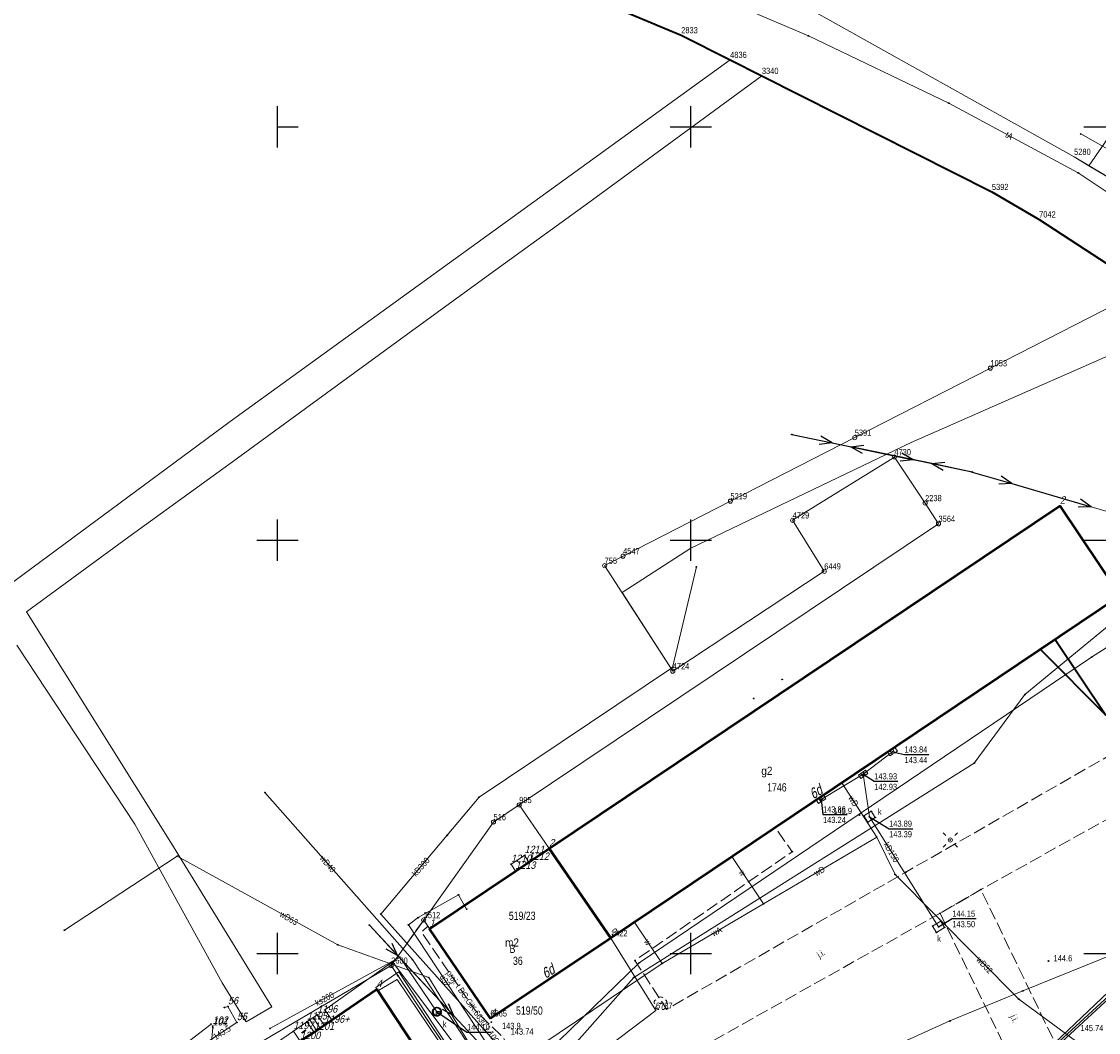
# Model space of a CAD drawing. Header units: metres. Extents: x 5551907 to 5556416, y 5709283 to 5712755.
# Tile 35 of 100: x 5554369 to 5554499, y 5710690 to 5710813. Entities that reach past the tile are written whole.
import ezdxf
from ezdxf.enums import TextEntityAlignment as Align

# ---------------------------------------------------------------- set-up
doc = ezdxf.new("R2010")
doc.units = ezdxf.units.M
for name, pattern in [('1.5_0.5', [2, 1.5, -0.5]), ('219-500', [0]), ('suep_nn_500', [0])]:
    doc.linetypes.add(name, pattern=pattern)
doc.layers.get('0').update_dxf_attribs({"color": 2, "lineweight": 5})
doc.styles.get("Standard").update_dxf_attribs({"font": 'Working1250', "width": 0.75})
doc.linetypes.add('902-500', pattern='A,3.75,0,[1,ksztalty.shx,S=0.5,R=0,X=0,Y=0],3.75', length=7.5)
doc.linetypes.add('otdn_500', pattern='A,5,0,[21,ksztalty.shx,S=0.5,R=0,X=0,Y=0]', length=5)

# ---------------------------------------------------------------- blocks, each defined once
blk = doc.blocks.new('PUNKTBUD')
at = {"color": 0}
blk.add_circle((0, 0), 0.045, dxfattribs=at)
blk = doc.blocks.new('203')
at = {"linetype": 'Continuous', "lineweight": 0}
h = blk.add_hatch(color=0, dxfattribs=at)
edge = h.paths.add_edge_path()
edge.add_arc((0, 0), 0.045, 0, 360)
blk = doc.blocks.new('202')
at = {"color": 0, "linetype": 'Continuous', "lineweight": 0}
blk.add_circle((0, 0), 0.25, dxfattribs=at)
blk = doc.blocks.new('SUEP1')
at = {"color": 0, "linetype": 'Continuous'}
for p, q in [((0, 0), (5, 0)), ((5, 0), (3.5, 0.5)), ((5, 0), (3.5, -0.5)), ((5, 0), (15, 0)), ((15, 0), (13.5, 0.5)), ((15, 0), (13.5, -0.5))]:
    blk.add_line(p, q, dxfattribs=at)
blk = doc.blocks.new('US15')
at = {"color": 0, "linetype": 'Continuous', "lineweight": 13}
blk.add_circle((0, 0), 0.25, dxfattribs=at)
blk = doc.blocks.new('PW01')
at = {"linetype": 'Continuous', "lineweight": 13}
h = blk.add_hatch(color=0, dxfattribs=at)
edge = h.paths.add_edge_path()
edge.add_arc((0, 0), 0.045, 0, 360)
blk = doc.blocks.new('US05')
at = {"color": 0, "linetype": 'Continuous', "lineweight": 13}
for p, q in [((-0.525, -0.25), (-0.525, 0.25)), ((-0.525, 0.25), (-0.175, 0.25)), ((-0.175, -0.25), (-0.175, 0.25)), ((-0.175, 0.25), (0.175, 0.25)), ((0.175, -0.25), (0.175, 0.25)), ((0.175, 0.25), (0.525, 0.25)), ((0.525, -0.25), (0.525, 0.25)), ((-0.525, -0.25), (-0.175, -0.25)), ((-0.175, -0.25), (0.175, -0.25)), ((0.175, -0.25), (0.525, -0.25))]:
    blk.add_line(p, q, dxfattribs=at)
blk = doc.blocks.new('SM01')
at = {"color": 0, "linetype": 'Continuous', "lineweight": 13}
for p, q in [((-0.53, 0.531), (-0.883, 0.884)), ((0.531, 0.531), (0.884, 0.884)), ((-0.53, -0.53), (-0.883, -0.883)), ((0.531, -0.53), (0.884, -0.883))]:
    blk.add_line(p, q, dxfattribs=at)
blk.add_circle((0, 0), 0.25, dxfattribs=at)
blk = doc.blocks.new('US22')
at = {"color": 0, "linetype": 'Continuous', "lineweight": 13}
blk.add_circle((0, 0), 0.25, dxfattribs=at)
blk = doc.blocks.new('OP021')
at = {"linetype": 'Continuous', "lineweight": 13}
h = blk.add_hatch(color=0, dxfattribs=at)
edge = h.paths.add_edge_path()
edge.add_arc((0, 0), 0.05, 0, 360)
at = {"color": 0, "linetype": 'Continuous', "lineweight": 13}
for centre, start, end in [((-0.38, 0.124), 121.308, 202.548), ((0, 0.4), 49.272, 130.728), ((0.38, 0.124), 337.452, 58.692), ((-0.235, -0.324), 193.221, 274.871), ((0.235, -0.324), 265.129, 346.779)]:
    blk.add_arc(centre, 0.4, start, end, dxfattribs=at)
blk = doc.blocks.new('PIKIETAW1891')
at = {"color": 0}
blk.add_circle((0, 0), 0.045, dxfattribs=at)
blk = doc.blocks.new('RAMKA500K')
at = {"color": 0}
for p, q in [((0, 247.5), (0, 250)), ((0, 250), (2.5, 250)), ((47.5, 250), (52.5, 250)), ((50, 247.5), (50, 250)), ((97.5, 250), (102.5, 250)), ((397.5, 250), (400, 250)), ((400, 247.5), (400, 250)), ((0, 197.5), (0, 202.5)), ((50, 197.5), (50, 202.5)), ((400, 197.5), (400, 202.5)), ((0, 200), (2.5, 200)), ((47.5, 200), (52.5, 200)), ((97.5, 200), (102.5, 200)), ((397.5, 200), (400, 200)), ((0, 47.5), (0, 52.5)), ((50, 47.5), (50, 52.5)), ((0, 50), (2.5, 50)), ((47.5, 50), (52.5, 50)), ((97.5, 50), (102.5, 50)), ((0, 0), (0, 2.5)), ((50, 0), (50, 2.5)), ((0, 0), (2.5, 0)), ((47.5, 0), (52.5, 0)), ((97.5, 0), (102.5, 0))]:
    blk.add_line(p, q, dxfattribs=at)

msp = doc.modelspace()

# ---------------------------------------------------------------- linework, layer by layer
at = {"layer": '217-kontur klasyfikacyjny', "color": 3, "linetype": 'CONTINUOUS', "lineweight": 18, "flags": 128}
for points in [[(5554500.82, 5710799.18), (5554498.14, 5710795.29)], [(5554498.14, 5710795.29), (5554509.03, 5710788.82)], [(5554510.54, 5710776.73), (5554476.62, 5710761.8)], [(5554476.62, 5710761.8), (5554449.99, 5710749.03)], [(5554462.3, 5710752.4), (5554474.6, 5710760.05)], [(5554474.6, 5710760.05), (5554478.32, 5710754.49)], [(5554478.32, 5710754.49), (5554479.94, 5710751.98)], [(5554479.94, 5710751.98), (5554429.22, 5710717.97)], [(5554466.12, 5710746.23), (5554462.3, 5710752.4)], [(5554449.99, 5710749.03), (5554441.67, 5710743.66)], [(5554447.8, 5710734.16), (5554466.12, 5710746.23)], [(5554441.67, 5710743.66), (5554447.8, 5710734.16)], [(5554429.22, 5710717.97), (5554440.32, 5710701.85)], [(5554490.49, 5710685.67), (5554517.71, 5710710.67)], [(5554417.67, 5710704.05), (5554413.74, 5710698.54)], [(5554425.74, 5710692.16), (5554417.67, 5710704.05)], [(5554440.32, 5710701.85), (5554425.74, 5710692.16)], [(5554445.77, 5710693.1), (5554440.32, 5710701.85)], [(5554440.32, 5710701.85), (5554445.77, 5710693.1)], [(5554413.74, 5710698.54), (5554424.27, 5710682.79)], [(5554426.86, 5710678.78), (5554445.77, 5710693.1)], [(5554445.77, 5710693.1), (5554426.86, 5710678.78)]]:
    msp.add_lwpolyline(points, dxfattribs=at)
at = {"layer": '218-kontur użytku gruntowego', "color": 3, "linetype": 'CONTINUOUS', "lineweight": 18, "flags": 128}
for points in [[(5554436.65, 5710816.2), (5554448.82, 5710811.08)], [(5554496.34, 5710796.37), (5554463.72, 5710814.57)], [(5554448.82, 5710811.08), (5554454.74, 5710808.1)], [(5554454.74, 5710808.1), (5554448.76, 5710803.78)], [(5554449.39, 5710799.42), (5554458.58, 5710806.16)], [(5554458.58, 5710806.16), (5554486.4, 5710792.12)], [(5554448.76, 5710803.78), (5554394.27, 5710764.34)], [(5554437.47, 5710790.74), (5554449.39, 5710799.42)], [(5554500.82, 5710799.18), (5554498.14, 5710795.29)], [(5554498.14, 5710795.29), (5554496.34, 5710796.37)], [(5554498.14, 5710795.29), (5554509.03, 5710788.82)], [(5554509.03, 5710788.82), (5554498.14, 5710795.29)], [(5554486.4, 5710792.12), (5554492.11, 5710788.8)], [(5554426.41, 5710782.7), (5554437.47, 5710790.74)], [(5554492.11, 5710788.8), (5554504.99, 5710780.4)], [(5554417.26, 5710776.04), (5554426.41, 5710782.7)], [(5554405.92, 5710767.78), (5554417.26, 5710776.04)], [(5554510.54, 5710776.73), (5554476.62, 5710761.8)], [(5554394.09, 5710759.17), (5554405.92, 5710767.78)], [(5554394.27, 5710764.34), (5554367.51, 5710744.55)], [(5554476.62, 5710761.8), (5554449.99, 5710749.03)], [(5554382.02, 5710750.39), (5554394.09, 5710759.17)], [(5554462.3, 5710752.4), (5554474.6, 5710760.05)], [(5554474.6, 5710760.05), (5554478.32, 5710754.49)], [(5554478.32, 5710754.49), (5554479.94, 5710751.98)], [(5554479.94, 5710751.98), (5554429.22, 5710717.97)], [(5554466.12, 5710746.23), (5554462.3, 5710752.4)], [(5554369.61, 5710741.35), (5554382.02, 5710750.39)], [(5554449.99, 5710749.03), (5554441.67, 5710743.66)], [(5554447.8, 5710734.16), (5554466.12, 5710746.23)], [(5554441.67, 5710743.66), (5554447.8, 5710734.16)], [(5554387.08, 5710713.43), (5554369.61, 5710741.35)], [(5554368.45, 5710737.3), (5554382.74, 5710715.64)], [(5554429.22, 5710717.97), (5554426.12, 5710715.9)], [(5554440.32, 5710701.85), (5554429.22, 5710717.97)], [(5554429.22, 5710717.97), (5554440.32, 5710701.85)], [(5554382.74, 5710715.64), (5554393.3, 5710696.46)], [(5554426.12, 5710715.9), (5554417.67, 5710704.05)], [(5554399.32, 5710693.55), (5554387.08, 5710713.43)], [(5554490.49, 5710685.67), (5554517.71, 5710710.67)], [(5554517.71, 5710710.67), (5554490.49, 5710685.67)], [(5554417.67, 5710704.05), (5554413.74, 5710698.54)], [(5554417.67, 5710704.05), (5554425.74, 5710692.16)], [(5554425.74, 5710692.16), (5554417.67, 5710704.05)], [(5554425.74, 5710692.16), (5554440.32, 5710701.85)], [(5554440.32, 5710701.85), (5554425.74, 5710692.16)], [(5554445.77, 5710693.1), (5554440.32, 5710701.85)], [(5554440.32, 5710701.85), (5554445.77, 5710693.1)], [(5554413.74, 5710698.54), (5554366.18, 5710670.62)], [(5554424.27, 5710682.79), (5554413.74, 5710698.54)], [(5554413.74, 5710698.54), (5554424.27, 5710682.79)], [(5554393.3, 5710696.46), (5554396.2, 5710691.72)], [(5554396.2, 5710691.72), (5554399.32, 5710693.55)], [(5554426.86, 5710678.78), (5554445.77, 5710693.1)], [(5554445.77, 5710693.1), (5554426.86, 5710678.78)]]:
    msp.add_lwpolyline(points, dxfattribs=at)
at = {"layer": '219-działka ewidencyjna', "color": 7, "linetype": '219-500', "lineweight": 18, "flags": 128}
for points in [[(5554436.65, 5710816.2), (5554448.82, 5710811.08)], [(5554463.72, 5710814.57), (5554496.34, 5710796.37)], [(5554448.82, 5710811.08), (5554454.74, 5710808.1)], [(5554454.74, 5710808.1), (5554458.58, 5710806.16)], [(5554458.58, 5710806.16), (5554486.4, 5710792.12)], [(5554496.34, 5710796.37), (5554509.03, 5710788.82)], [(5554486.4, 5710792.12), (5554492.11, 5710788.8)], [(5554492.11, 5710788.8), (5554504.99, 5710780.4)], [(5554504.99, 5710780.4), (5554486.22, 5710770.8)], [(5554486.22, 5710770.8), (5554469.81, 5710762.4)], [(5554469.81, 5710762.4), (5554454.77, 5710754.72)], [(5554474.6, 5710760.05), (5554462.3, 5710752.4)], [(5554474.6, 5710760.05), (5554478.32, 5710754.49)], [(5554454.77, 5710754.72), (5554441.79, 5710748.07)], [(5554478.32, 5710754.49), (5554479.94, 5710751.98)], [(5554479.94, 5710751.98), (5554429.22, 5710717.97)], [(5554462.3, 5710752.4), (5554466.12, 5710746.23)], [(5554441.79, 5710748.07), (5554439.56, 5710746.92)], [(5554439.56, 5710746.92), (5554447.8, 5710734.16)], [(5554466.12, 5710746.23), (5554447.8, 5710734.16)], [(5554429.22, 5710717.97), (5554426.12, 5710715.9)], [(5554429.22, 5710717.97), (5554440.32, 5710701.85)], [(5554426.12, 5710715.9), (5554417.67, 5710704.05)], [(5554517.71, 5710710.67), (5554490.49, 5710685.67)], [(5554417.67, 5710704.05), (5554413.74, 5710698.54)], [(5554417.67, 5710704.05), (5554425.74, 5710692.16)], [(5554440.32, 5710701.85), (5554425.74, 5710692.16)], [(5554440.32, 5710701.85), (5554445.77, 5710693.1)], [(5554413.74, 5710698.54), (5554366.18, 5710670.62)], [(5554413.74, 5710698.54), (5554424.27, 5710682.79)], [(5554445.77, 5710693.1), (5554426.86, 5710678.78)]]:
    msp.add_lwpolyline(points, dxfattribs=at)
at = {"layer": '312-budynek ewidencyjny', "color": 7, "linetype": 'CONTINUOUS', "lineweight": 50, "flags": 128}
for points in [[(5554432.86, 5710712.69), (5554494.63, 5710754.14)], [(5554494.63, 5710754.14), (5554501.93, 5710743.27)], [(5554501.93, 5710743.27), (5554440.32, 5710701.85)], [(5554430.39, 5710711.05), (5554432.86, 5710712.69)], [(5554440.32, 5710701.85), (5554432.86, 5710712.69)], [(5554432.86, 5710712.69), (5554440.32, 5710701.85)], [(5554428.77, 5710709.97), (5554430.39, 5710711.05)], [(5554418.39, 5710702.98), (5554428.77, 5710709.97)], [(5554425.74, 5710692.16), (5554418.39, 5710702.98)], [(5554440.32, 5710701.85), (5554425.74, 5710692.16)], [(5554405.64, 5710691.35), (5554412, 5710695.68)], [(5554412, 5710695.68), (5554417.78, 5710686.92)], [(5554404.42, 5710690.5), (5554405.64, 5710691.35)], [(5554402.74, 5710689.38), (5554404.42, 5710690.5)]]:
    msp.add_lwpolyline(points, dxfattribs=at)
at = {"layer": '352-schody', "color": 7, "linetype": 'CONTINUOUS', "lineweight": 18, "flags": 128}
for points in [[(5554429.85, 5710711.87), (5554430.39, 5710711.05), (5554428.77, 5710709.97), (5554428.24, 5710710.8)], [(5554429.85, 5710711.87), (5554430.39, 5710711.05), (5554428.77, 5710709.97), (5554428.24, 5710710.8)], [(5554404.8, 5710692.58), (5554405.64, 5710691.35), (5554404.42, 5710690.5), (5554403.55, 5710691.74)], [(5554404.8, 5710692.58), (5554405.64, 5710691.35), (5554404.42, 5710690.5), (5554403.55, 5710691.74)], [(5554401.91, 5710690.59), (5554402.74, 5710689.38), (5554399.29, 5710687.02), (5554398.46, 5710688.25)], [(5554401.91, 5710690.59), (5554402.74, 5710689.38), (5554399.29, 5710687.02), (5554398.46, 5710688.25)]]:
    msp.add_lwpolyline(points, close=True, dxfattribs=at)
for points in [[(5554404.718, 5710690.708), (5554403.899, 5710691.974)], [(5554405.128, 5710690.994), (5554404.314, 5710692.253)]]:
    msp.add_lwpolyline(points, dxfattribs=at)
at = {"layer": 'jezdnia', "color": 7, "linetype": '1.5_0.5', "lineweight": 18, "flags": 128}
for points in [[(5554531.77, 5710743.2), (5554510.73, 5710729.75), (5554475.99, 5710709.85), (5554447.06, 5710693.26), (5554443.23, 5710699.15), (5554462.23, 5710712.32), (5554460.21, 5710715.22), (5554440.32, 5710701.85), (5554425.74, 5710692.16), (5554418.39, 5710702.98), (5554417.67, 5710704.05), (5554413.74, 5710698.54), (5554422.18, 5710685.91), (5554422.24, 5710683.26), (5554414.67, 5710678.37), (5554411.17, 5710678.91), (5554409.54, 5710677.7), (5554408.06, 5710674.21), (5554399.4, 5710668.24), (5554396.78, 5710667.91), (5554395.38, 5710669.36), (5554394.89, 5710669.03), (5554395.46, 5710668.22), (5554394.01, 5710667.3), (5554393.51, 5710668.1), (5554393.08, 5710667.81), (5554391.94, 5710669.33), (5554375.03, 5710657.88), (5554384.19, 5710648.99), (5554388.23, 5710645.06), (5554389.36, 5710643.96), (5554394.67, 5710650.04), (5554402.1, 5710659.1), (5554430.11, 5710677.61), (5554434.38, 5710680.2), (5554449.14, 5710687.47), (5554480.13, 5710704.87), (5554485.07, 5710707.73), (5554505.9, 5710719.35), (5554533.93, 5710737.49), (5554534.71, 5710737.99), (5554534.52, 5710738.29), (5554532.01, 5710742.81)], [(5554480.13, 5710704.87), (5554489.81, 5710684.94), (5554490.27, 5710684.26), (5554492.01, 5710681.55), (5554499.85, 5710659.66), (5554501.41, 5710660.58), (5554501.67, 5710660.73), (5554506.67, 5710663.84), (5554496.3, 5710680.84), (5554495.36, 5710681.83), (5554496.88, 5710683.29), (5554494.13, 5710688.99), (5554485.07, 5710707.73)]]:
    msp.add_lwpolyline(points, close=True, dxfattribs=at)
at = {"layer": 'ogrodzenie trwałe', "color": 7, "linetype": '902-500', "lineweight": 35, "flags": 128}
msp.add_lwpolyline([(5554307.54, 5710812.59), (5554308.17, 5710814.74), (5554315.38, 5710825.82), (5554337.45, 5710828.42), (5554361.71, 5710830.99), (5554370.53, 5710831.14), (5554381.41, 5710830.77), (5554392.5, 5710829.73), (5554405.48, 5710827.07), (5554411.81, 5710825.17), (5554436.65, 5710816.2), (5554448.82, 5710811.08), (5554454.74, 5710808.1), (5554458.58, 5710806.16), (5554486.4, 5710792.12), (5554492.11, 5710788.8), (5554504.99, 5710780.4), (5554510.54, 5710776.73), (5554513.75, 5710772.89), (5554516.7, 5710768.12), (5554526.56, 5710751.78)], dxfattribs=at)
at = {"layer": 'przewód elektroenergetyczny niskiego napięcia', "color": 1, "linetype": 'suep_nn_500', "lineweight": 18, "flags": 128}
for points in [[(5554462.2, 5710762.79), (5554484.02, 5710758.24)], [(5554484.02, 5710758.24), (5554519.85, 5710747.8)], [(5554519.85, 5710747.8), (5554484.02, 5710758.24)], [(5554433.73, 5710679.13), (5554411.1, 5710703.44)]]:
    msp.add_lwpolyline(points, dxfattribs=at)
at = {"layer": 'przewód elektroenergetyczny podziemny', "color": 1, "linetype": 'CONTINUOUS', "lineweight": 18, "flags": 128}
for points in [[(5554500.98, 5710648.51), (5554494.46, 5710639.26), (5554478.56, 5710631.87), (5554474.37, 5710637.47), (5554472.16, 5710639.32), (5554454.55, 5710639.85), (5554436.48, 5710638.4), (5554421.46, 5710637.45), (5554399.02, 5710633.03), (5554394.66, 5710637.51), (5554388.71, 5710642.51), (5554381.93, 5710636.93), (5554358.42, 5710667.49), (5554395.08, 5710691.67), (5554394, 5710693.59), (5554393.59, 5710693.48)], [(5554391.95, 5710691.47), (5554389.38, 5710689.5), (5554383.13, 5710684.67), (5554376.68, 5710679.78), (5554364.5, 5710670.42), (5554373.97, 5710657.23), (5554383.64, 5710647.97), (5554395.47, 5710637.35), (5554396.74, 5710637.56)], [(5554392.14, 5710691.22), (5554392.15, 5710691.03), (5554391.97, 5710688.88), (5554355.95, 5710665.53), (5554355.74, 5710664.99), (5554351.55, 5710652.33), (5554346.65, 5710637.12), (5554342.51, 5710624.53), (5554341.18, 5710620.48), (5554340.87, 5710618.96), (5554335.97, 5710603.82), (5554331.9, 5710589.54), (5554327.45, 5710590)]]:
    msp.add_lwpolyline(points, dxfattribs=at)
at = {"layer": 'przewód gazowy', "color": 40, "linetype": 'CONTINUOUS', "lineweight": 18, "flags": 128}
msp.add_lwpolyline([(5554422.87, 5710705.36), (5554421.89, 5710707.09), (5554417.01, 5710704.34), (5554415.84, 5710703.46), (5554427.43, 5710685.87), (5554427.72, 5710685.36)], dxfattribs=at)
at = {"layer": 'przewód kanalizacyjny', "color": 34, "linetype": 'CONTINUOUS', "lineweight": 18, "flags": 128}
for points in [[(5554497.14, 5710799.13), (5554518.82, 5710786.85), (5554527.04, 5710772.9), (5554545.02, 5710749.67)], [(5554432.93, 5710676.18), (5554426.86, 5710688.7), (5554412.47, 5710704.78), (5554420.51, 5710714.3), (5554424.37, 5710718.92), (5554447.77, 5710734.59), (5554450.65, 5710746.77)], [(5554474.39, 5710724.41), (5554470.82, 5710721.68)], [(5554470.82, 5710721.68), (5554465.73, 5710718.65)], [(5554470.82, 5710721.68), (5554471.58, 5710716.54), (5554479.96, 5710703.24)], [(5554419.27, 5710692.96), (5554414.77, 5710699.56), (5554399.08, 5710690.94)]]:
    msp.add_lwpolyline(points, dxfattribs=at)
at = {"layer": 'przewód telekomunikacyjny podziemny', "color": 30, "linetype": 'CONTINUOUS', "lineweight": 18, "flags": 128}
for points in [[(5554296.92, 5710834.75), (5554307.75, 5710833.84), (5554317.21, 5710833.83), (5554356.9, 5710836.65), (5554361, 5710837.04), (5554369.52, 5710837.23), (5554386.11, 5710836.9), (5554394.5, 5710835.65), (5554412.61, 5710830.86), (5554421.2, 5710828.39), (5554430.33, 5710825.06), (5554451.4, 5710816.48), (5554464.2, 5710811), (5554481.18, 5710802.85), (5554496.83, 5710794.44), (5554506.51, 5710787.97), (5554515.88, 5710781.61), (5554520.23, 5710777.65), (5554530.54, 5710765.02), (5554534.16, 5710759.48), (5554549.27, 5710736.72), (5554562.12, 5710717.62), (5554571.48, 5710700.1)], [(5554421.61, 5710677.39), (5554443.75, 5710698.88), (5554498.46, 5710735.85), (5554525.99, 5710753.39)], [(5554528.93, 5710687.56), (5554526.2, 5710689.26), (5554521.66, 5710694.3), (5554515.12, 5710701.76), (5554511.58, 5710704.34), (5554503.42, 5710700.85), (5554490.15, 5710695.48), (5554481.32, 5710691.84), (5554446.12, 5710675.88), (5554431.39, 5710670.48), (5554417.87, 5710666.92), (5554410.21, 5710663.32), (5554402.11, 5710658.57), (5554399.32, 5710657.24)], [(5554421.49, 5710677.31), (5554422.92, 5710686.97), (5554413.89, 5710698.99), (5554405.73, 5710693.2), (5554406.55, 5710691.97)]]:
    msp.add_lwpolyline(points, dxfattribs=at)
at = {"layer": 'przewód telekomunikacyjny podziemny - ob. projektowany', "color": 30, "linetype": '1.5_0.5', "lineweight": 18, "flags": 128}
msp.add_lwpolyline([(5554391.82, 5710668.86), (5554398.55, 5710660.44), (5554424.75, 5710682.67), (5554429.5, 5710685.21), (5554427.33, 5710689.78), (5554423.88, 5710693.16), (5554417.42, 5710702.57), (5554418.17, 5710703.31)], dxfattribs=at)
at = {"layer": 'przewód wodociągowy', "color": 5, "linetype": 'CONTINUOUS', "lineweight": 18, "flags": 128}
for points in [[(5554432.2, 5710673.29), (5554428.39, 5710680.96), (5554431.46, 5710683.98), (5554443.08, 5710697.11), (5554484.27, 5710723.03), (5554490.4, 5710731.32), (5554502.62, 5710741.42), (5554508.47, 5710765.21), (5554514.79, 5710770.05), (5554528.05, 5710778.75), (5554531.04, 5710781.79), (5554531.48, 5710782.3), (5554547.7, 5710801.16)], [(5554468.26, 5710720.64), (5554472.47, 5710714.07)], [(5554428.39, 5710680.96), (5554416.3, 5710699.28), (5554398.47, 5710719.47)], [(5554458.78, 5710706.01), (5554472.47, 5710714.07)], [(5554472.47, 5710714.07), (5554474.7, 5710709.55), (5554489.65, 5710694.48), (5554501.98, 5710685.39)], [(5554374.23, 5710702.82), (5554387.87, 5710711.79), (5554407.28, 5710701.04), (5554418.28, 5710697.09), (5554425.78, 5710684.86), (5554446.51, 5710698.8)], [(5554454.94, 5710711.74), (5554458.78, 5710706.01)], [(5554446.51, 5710698.8), (5554458.78, 5710706.01)], [(5554443.14, 5710703.83), (5554446.51, 5710698.8)]]:
    msp.add_lwpolyline(points, dxfattribs=at)
at = {"layer": 'rzedna-Atr2', "color": 7, "flags": 128}
for points in [[(5554474.39, 5710724.41), (5554475.83, 5710724.07), (5554478.779, 5710724.07)], [(5554470.82, 5710721.68), (5554472.17, 5710720.83), (5554475.024, 5710720.83)], [(5554465.73, 5710718.65), (5554465.97, 5710716.82), (5554468.887, 5710716.82)], [(5554471.58, 5710716.54), (5554473.97, 5710715.1), (5554476.824, 5710715.1)], [(5554479.96, 5710703.24), (5554481.61, 5710704.22), (5554484.49, 5710704.22)], [(5554419.27, 5710692.96), (5554422.91, 5710690.49), (5554425.827, 5710690.49)]]:
    msp.add_lwpolyline(points, dxfattribs=at)
at = {"layer": 'studnia kanalizacyjna', "color": 34, "linetype": 'CONTINUOUS', "lineweight": 18, "flags": 128}
msp.add_lwpolyline([(5554419.77, 5710692.97), (5554419.77, 5710692.87), (5554419.74, 5710692.77), (5554419.68, 5710692.68), (5554419.61, 5710692.6), (5554419.53, 5710692.54), (5554419.43, 5710692.48), (5554419.34, 5710692.46), (5554419.24, 5710692.46), (5554419.13, 5710692.48), (5554419.03, 5710692.52), (5554418.95, 5710692.58), (5554418.88, 5710692.66), (5554418.82, 5710692.75), (5554418.79, 5710692.85), (5554418.77, 5710692.95), (5554418.78, 5710693.05), (5554418.81, 5710693.15), (5554418.87, 5710693.24), (5554418.94, 5710693.32), (5554419.01, 5710693.38), (5554419.11, 5710693.44), (5554419.21, 5710693.46), (5554419.31, 5710693.46), (5554419.41, 5710693.44), (5554419.51, 5710693.4), (5554419.6, 5710693.34), (5554419.67, 5710693.26), (5554419.73, 5710693.17), (5554419.76, 5710693.07)], close=True, dxfattribs=at)
at = {"layer": 'taras', "color": 0, "lineweight": 18}
for p, q in [((5554401.91, 5710690.59), (5554403.55, 5710691.74)), ((5554403.55, 5710691.74), (5554404.42, 5710690.5)), ((5554402.74, 5710689.38), (5554401.91, 5710690.59)), ((5554404.42, 5710690.5), (5554402.74, 5710689.38)), ((5554402.883, 5710690.414), (5554403.377, 5710690.755)), ((5554403.413, 5710690.689), (5554402.927, 5710690.348)), ((5554403.377, 5710690.755), (5554403.413, 5710690.689))]:
    msp.add_line(p, q, dxfattribs=at)
at = {"layer": 'tor', "color": 7, "linetype": 'CONTINUOUS', "lineweight": 35, "flags": 128}
for points in [[(5554494.06, 5710737.99), (5554500.17, 5710728.82)], [(5554492.26, 5710736.78), (5554500.17, 5710728.82)]]:
    msp.add_lwpolyline(points, dxfattribs=at)
at = {"layer": 'właz do komory lub kanału', "color": 7, "linetype": 'CONTINUOUS', "lineweight": 18, "flags": 128}
for points in [[(5554470.9, 5710716.64), (5554471.79, 5710717.2), (5554472.27, 5710716.45), (5554471.38, 5710715.89)], [(5554479.23, 5710703.31), (5554480.21, 5710703.93), (5554480.68, 5710703.16), (5554479.71, 5710702.54)]]:
    msp.add_lwpolyline(points, close=True, dxfattribs=at)
at = {"layer": 'ściana oporowa (linia)', "color": 0, "lineweight": 18}
for p, q in [((5554493.959, 5710689.173), (5554505.453, 5710700.085)), ((5554411.865, 5710695.89), (5554414.65, 5710697.8)), ((5554414.65, 5710697.8), (5554422.438, 5710685.992)), ((5554411.865, 5710695.89), (5554412, 5710695.68))]:
    msp.add_line(p, q, dxfattribs=at)
at = {"layer": 'ściana oporowa (linia)', "color": 0, "linetype": 'otdn_500', "lineweight": 18}
for p, q in [((5554494.301, 5710688.808), (5554505.427, 5710699.095)), ((5554412.135, 5710695.47), (5554414.45, 5710696.84)), ((5554414.45, 5710696.84), (5554421.922, 5710685.828)), ((5554412.135, 5710695.47), (5554412, 5710695.68))]:
    msp.add_line(p, q, dxfattribs=at)

# ---------------------------------------------------------------- block references
at = {"layer": '202-punkt graniczny', "color": 7, "linetype": 'CONTINUOUS', "lineweight": 18}
for p in [(5554486.22, 5710770.8), (5554469.81, 5710762.4), (5554474.6, 5710760.05), (5554454.77, 5710754.72), (5554478.32, 5710754.49), (5554462.3, 5710752.4), (5554479.94, 5710751.98), (5554441.79, 5710748.07), (5554439.56, 5710746.92), (5554466.12, 5710746.23), (5554447.8, 5710734.16), (5554429.22, 5710717.97), (5554426.12, 5710715.9), (5554417.67, 5710704.05), (5554413.74, 5710698.54)]:
    msp.add_blockref('202', p, dxfattribs=at)
at = {"layer": '203-punkt graniczny', "color": 7, "linetype": 'CONTINUOUS', "lineweight": 18}
for p in [(5554448.82, 5710811.08), (5554454.74, 5710808.1), (5554458.58, 5710806.16), (5554496.34, 5710796.37), (5554486.4, 5710792.12), (5554492.11, 5710788.8), (5554440.32, 5710701.85), (5554445.77, 5710693.1), (5554425.74, 5710692.16)]:
    msp.add_blockref('203', p, dxfattribs=at)
at = {"layer": 'drzewo liściaste', "color": 94, "linetype": 'CONTINUOUS', "lineweight": 18}
msp.add_blockref('OP021', (5554446.32, 5710693.95), dxfattribs=at)
at = {"layer": 'kratka ściekowa', "color": 34, "linetype": 'CONTINUOUS', "lineweight": 18}
for p, rotation in [((5554474.39, 5710724.41), 31.282), ((5554470.82, 5710721.68), 34.467), ((5554465.73, 5710718.65), 31.794)]:
    msp.add_blockref('US05', p, dxfattribs=dict(at, rotation=rotation))
at = {"layer": 'latarnia', "color": 7, "linetype": 'CONTINUOUS', "lineweight": 18}
msp.add_blockref('SM01', (5554481.37, 5710713.73), dxfattribs=at)
at = {"layer": 'pikieta naturalna', "color": 7, "linetype": 'CONTINUOUS', "lineweight": 13}
for p in [(5554470.38, 5710716.76), (5554493.25, 5710699.1), (5554425.86, 5710691.69)]:
    msp.add_blockref('PW01', p, dxfattribs=at)
at = {"layer": 'przewód elektroenergetyczny niskiego napięcia', "color": 1, "linetype": 'CONTINUOUS', "lineweight": 18}
for p, rotation in [((5554462.2, 5710762.79), 348.221), ((5554484.02, 5710758.24), 168.221), ((5554484.02, 5710758.24), 343.755), ((5554411.1, 5710703.44), 312.95)]:
    msp.add_blockref('SUEP1', p, dxfattribs=dict(at, rotation=rotation))
at = {"layer": 'Punkt budynku', "color": 5, "linetype": 'CONTINUOUS', "lineweight": 18}
for p in [(5554494.63, 5710754.14), (5554461.03, 5710733.16), (5554461.76, 5710732.08), (5554457.58, 5710730.85), (5554458.31, 5710729.77), (5554432.86, 5710712.69), (5554428.24, 5710710.8), (5554429.85, 5710711.87), (5554430.39, 5710711.05), (5554428.77, 5710709.97), (5554418.39, 5710702.98), (5554440.32, 5710701.85), (5554412, 5710695.68), (5554404.8, 5710692.58), (5554403.55, 5710691.74), (5554405.64, 5710691.35), (5554425.74, 5710692.16), (5554401.91, 5710690.59), (5554404.42, 5710690.5)]:
    msp.add_blockref('PUNKTBUD', p, dxfattribs=at)
at = {"layer": 'Punkt roboczy BDOT GESUT K1', "color": 6, "linetype": 'CONTINUOUS', "lineweight": 18}
for p in [(5554448.82, 5710811.08), (5554464.2, 5710811), (5554454.74, 5710808.1), (5554458.58, 5710806.16), (5554481.18, 5710802.85), (5554497.14, 5710799.13), (5554496.83, 5710794.44), (5554486.4, 5710792.12), (5554492.11, 5710788.8), (5554462.2, 5710762.79), (5554484.02, 5710758.24), (5554450.65, 5710746.77), (5554494.06, 5710737.99), (5554492.26, 5710736.78), (5554498.46, 5710735.85), (5554447.77, 5710734.59), (5554490.4, 5710731.32), (5554474.39, 5710724.41), (5554474.39, 5710724.41), (5554484.27, 5710723.03), (5554470.82, 5710721.68), (5554470.82, 5710721.68), (5554470.82, 5710721.68), (5554470.82, 5710721.68), (5554468.26, 5710720.64), (5554398.47, 5710719.47), (5554424.37, 5710718.92), (5554465.73, 5710718.65), (5554465.73, 5710718.65), (5554470.38, 5710716.76), (5554470.9, 5710716.64), (5554471.58, 5710716.54), (5554471.79, 5710717.2), (5554472.27, 5710716.45), (5554460.21, 5710715.22), (5554471.38, 5710715.89), (5554420.51, 5710714.3), (5554472.47, 5710714.07), (5554472.47, 5710714.07), (5554472.47, 5710714.07), (5554481.37, 5710713.73), (5554481.37, 5710713.73), (5554462.23, 5710712.32), (5554387.87, 5710711.79), (5554454.94, 5710711.74), (5554474.7, 5710709.55), (5554475.99, 5710709.85), (5554421.89, 5710707.09), (5554485.07, 5710707.73), (5554485.07, 5710707.73), (5554458.78, 5710706.01), (5554458.78, 5710706.01), (5554458.78, 5710706.01), (5554412.47, 5710704.78), (5554417.01, 5710704.34), (5554422.87, 5710705.36), (5554480.13, 5710704.87), (5554480.13, 5710704.87), (5554411.1, 5710703.44), (5554415.84, 5710703.46), (5554417.67, 5710704.05), (5554418.39, 5710702.98), (5554443.14, 5710703.83), (5554479.23, 5710703.31), (5554479.96, 5710703.24), (5554480.21, 5710703.93), (5554480.68, 5710703.16), (5554374.23, 5710702.82), (5554440.32, 5710701.85), (5554479.71, 5710702.54), (5554407.28, 5710701.04), (5554414.77, 5710699.56), (5554416.3, 5710699.28), (5554443.23, 5710699.15), (5554493.25, 5710699.1), (5554413.74, 5710698.54), (5554413.89, 5710698.99), (5554443.75, 5710698.88), (5554446.51, 5710698.8), (5554446.51, 5710698.8), (5554446.51, 5710698.8), (5554414.55, 5710697.32), (5554418.28, 5710697.09), (5554443.08, 5710697.11), (5554412, 5710695.68), (5554490.15, 5710695.48), (5554446.32, 5710693.95), (5554489.65, 5710694.48), (5554393.59, 5710693.48), (5554394, 5710693.59), (5554405.73, 5710693.2), (5554418.77, 5710692.95), (5554418.78, 5710693.05), (5554418.79, 5710692.85), (5554418.81, 5710693.15), (5554418.82, 5710692.75), (5554418.87, 5710693.24), (5554418.88, 5710692.66), (5554418.94, 5710693.32), (5554418.95, 5710692.58), (5554419.01, 5710693.38), (5554419.03, 5710692.52), (5554419.11, 5710693.44), (5554419.21, 5710693.46), (5554419.27, 5710692.96), (5554419.31, 5710693.46), (5554419.41, 5710693.44), (5554419.43, 5710692.74), (5554419.51, 5710693.4), (5554419.53, 5710692.54), (5554419.6, 5710693.34), (5554419.61, 5710692.6), (5554419.67, 5710693.26), (5554419.68, 5710692.68), (5554419.73, 5710693.17), (5554419.74, 5710692.77), (5554419.76, 5710693.07), (5554419.77, 5710692.97), (5554419.77, 5710692.87), (5554447.06, 5710693.26), (5554391.95, 5710691.47), (5554392.14, 5710691.22), (5554395.08, 5710691.67), (5554395.08, 5710691.67), (5554406.55, 5710691.97), (5554419.13, 5710692.48), (5554419.24, 5710692.46), (5554419.34, 5710692.46), (5554419.43, 5710692.48), (5554425.74, 5710692.16), (5554425.86, 5710691.69), (5554481.32, 5710691.84), (5554392.15, 5710691.03), (5554399.08, 5710690.94)]:
    msp.add_blockref('PIKIETAW1891', p, dxfattribs=at)
at = {"layer": 'rzedna', "color": 34, "linetype": 'CONTINUOUS', "lineweight": 18}
for p, rotation in [((5554474.39, 5710724.41), 31.282), ((5554470.82, 5710721.68), 34.467), ((5554465.73, 5710718.65), 31.794)]:
    msp.add_blockref('PW01', p, dxfattribs=dict(at, rotation=rotation))
for p in [(5554471.58, 5710716.54), (5554479.96, 5710703.24), (5554419.27, 5710692.96)]:
    msp.add_blockref('PW01', p, dxfattribs=at)
at = {"layer": 'rzedna', "color": 1, "linetype": 'CONTINUOUS', "lineweight": 18}
msp.add_blockref('PW01', (5554395.08, 5710691.67), dxfattribs=at)
at = {"layer": 'słup przewodów napowietrznych', "color": 7, "linetype": 'CONTINUOUS', "lineweight": 18}
msp.add_blockref('US15', (5554481.37, 5710713.73), dxfattribs=at)
at = {"layer": 'Wstawianie ramki sekcyjnej z opisem', "color": 7, "linetype": 'CONTINUOUS', "lineweight": 13}
for p in [(5554400, 5710750), (5554400, 5710750), (5554400, 5710750), (5554400, 5710750), (5554000, 5710500), (5554000, 5710500), (5554000, 5710500), (5554000, 5710500), (5554400, 5710500), (5554400, 5710500), (5554400, 5710500), (5554400, 5710500)]:
    msp.add_blockref('RAMKA500K', p, dxfattribs=at)
at = {"layer": 'właz do komory lub kanału - okrągły', "color": 7, "linetype": 'CONTINUOUS', "lineweight": 18}
msp.add_blockref('US22', (5554419.43, 5710692.74), dxfattribs=at)

# ---------------------------------------------------------------- texts
at = {"layer": '202-punkt graniczny-Atr103', "color": 7, "width": 0.9}
for s, p in [('1053', (5554486.22, 5710770.8)), ('1053', (5554486.22, 5710770.8)), ('5391', (5554469.81, 5710762.4)), ('5391', (5554469.81, 5710762.4)), ('4730', (5554474.6, 5710760.05)), ('4730', (5554474.6, 5710760.05)), ('5219', (5554454.77, 5710754.72)), ('5219', (5554454.77, 5710754.72)), ('2238', (5554478.32, 5710754.49)), ('2238', (5554478.32, 5710754.49)), ('4729', (5554462.3, 5710752.4)), ('4729', (5554462.3, 5710752.4)), ('3564', (5554479.94, 5710751.98)), ('3564', (5554479.94, 5710751.98)), ('4547', (5554441.79, 5710748.07)), ('4547', (5554441.79, 5710748.07)), ('755', (5554439.56, 5710746.92)), ('755', (5554439.56, 5710746.92)), ('6449', (5554466.12, 5710746.23)), ('6449', (5554466.12, 5710746.23)), ('4724', (5554447.8, 5710734.16)), ('4724', (5554447.8, 5710734.16)), ('995', (5554429.22, 5710717.97)), ('995', (5554429.22, 5710717.97)), ('516', (5554426.12, 5710715.9)), ('516', (5554426.12, 5710715.9)), ('3512', (5554417.67, 5710704.05)), ('3512', (5554417.67, 5710704.05)), ('2600', (5554413.74, 5710698.54)), ('2600', (5554413.74, 5710698.54))]:
    msp.add_text(s, height=0.75, dxfattribs=at).set_placement(p, align=Align.BOTTOM_LEFT)
at = {"layer": '203-punkt graniczny-Atr103', "color": 7, "width": 0.9}
for s, p in [('2833', (5554448.82, 5710811.08)), ('2833', (5554448.82, 5710811.08)), ('4836', (5554454.74, 5710808.1)), ('4836', (5554454.74, 5710808.1)), ('3340', (5554458.58, 5710806.16)), ('3340', (5554458.58, 5710806.16)), ('5280', (5554496.34, 5710796.37)), ('5280', (5554496.34, 5710796.37)), ('5392', (5554486.4, 5710792.12)), ('5392', (5554486.4, 5710792.12)), ('7042', (5554492.11, 5710788.8)), ('7042', (5554492.11, 5710788.8)), ('1422', (5554440.32, 5710701.85)), ('1422', (5554440.32, 5710701.85)), ('6787', (5554445.77, 5710693.1)), ('6787', (5554445.77, 5710693.1)), ('6665', (5554425.74, 5710692.16)), ('6665', (5554425.74, 5710692.16))]:
    msp.add_text(s, height=0.75, dxfattribs=at).set_placement(p, align=Align.BOTTOM_LEFT)
at = {"layer": '210-oznaczenie konturu użytku gruntowego', "color": 3, "linetype": 'CONTINUOUS', "lineweight": 18, "width": 0.79}
msp.add_text('B', height=1, dxfattribs=at).set_placement((5554428.06, 5710700.07))
at = {"layer": '211-numer działki ewidencyjnej', "color": 7, "linetype": 'CONTINUOUS', "lineweight": 18, "width": 0.79}
for s, p in [('519/23', (5554427.97, 5710704.07)), ('519/50', (5554428.84, 5710692.6))]:
    msp.add_text(s, height=1, dxfattribs=at).set_placement(p)
at = {"layer": '238-Punkt adresowy budynku', "color": 7, "linetype": 'CONTINUOUS', "lineweight": 25, "oblique": 15, "width": 0.79}
for rotation, p in [(32.596, (5554465.42, 5710719.02)), (32.326, (5554433.04, 5710697.31))]:
    msp.add_text('6d', height=1.25, rotation=rotation, dxfattribs=at).set_placement(p, align=Align.CENTER)
at = {"layer": '312-oznaczenie budynku ewidencyjnego', "color": 7, "linetype": 'CONTINUOUS', "lineweight": 18, "width": 0.79}
msp.add_text('1746', height=1, dxfattribs=at).set_placement((5554459.22, 5710720.6), align=Align.TOP_LEFT)
msp.add_text('36', height=1, dxfattribs=at).set_placement((5554428.47, 5710698.62))
at = {"layer": '312-oznaczenie budynku ewidencyjnego-Atr117', "color": 7, "width": 0.9}
for s, p in [('g2', (5554459.18, 5710722.1)), ('m2', (5554428.36, 5710701.33))]:
    msp.add_text(s, height=1, dxfattribs=at).set_placement(p, align=Align.MIDDLE_CENTER)
at = {"layer": 'jezdnia-Atr17', "color": 7, "width": 0.9}
for rotation, p in [(32.139, (5554465.54, 5710699.45)), (294.109, (5554488.6, 5710692.39))]:
    msp.add_text('j.i.', height=0.75, rotation=rotation, dxfattribs=at).set_placement(p)
at = {"layer": 'pikieta naturalna-Atr2', "color": 7, "width": 0.9}
for s, p in [('143.9', (5554467.22, 5710716.87)), ('144.6', (5554493.86, 5710699.06)), ('143.9', (5554427.14, 5710690.87))]:
    msp.add_text(s, height=0.75, dxfattribs=at).set_placement(p)
at = {"layer": 'przewód gazowy-Atr1', "color": 40, "width": 0.9}
msp.add_text('g32', height=0.75, rotation=302.074, dxfattribs=at).set_placement((5554419.86, 5710697.35), align=Align.MIDDLE_LEFT)
at = {"layer": 'przewód kanalizacyjny-Atr1', "color": 34, "width": 0.9}
for s, rotation, p in [('kD150', 300.888, (5554473.58, 5710713.38)), ('kD300', 48.515, (5554416.46, 5710709.5)), ('ks200', 27.481, (5554404.61, 5710693.97)), ('ks200', 27.481, (5554404.61, 5710693.97))]:
    msp.add_text(s, height=0.75, rotation=rotation, dxfattribs=at).set_placement(p, align=Align.MIDDLE_LEFT)
at = {"layer": 'przewód telekomunikacyjny podziemny - ob. projektowany-Atr1', "color": 30, "width": 0.9}
msp.add_text('proj. t DG.GiK.6630.1.100.2024', height=0.75, rotation=304.469, dxfattribs=at).set_placement((5554420.66, 5710697.85), align=Align.MIDDLE_LEFT)
at = {"layer": 'przewód telekomunikacyjny podziemny-Atr1', "color": 30, "width": 0.9}
msp.add_text('tA', height=0.75, rotation=330.463, dxfattribs=at).set_placement((5554488.12, 5710799.13), align=Align.MIDDLE_LEFT)
at = {"layer": 'przewód wodociągowy-Atr1', "color": 5, "width": 0.9}
for s, rotation, p in [('wD', 301.339, (5554469.32, 5710719)), ('wD40', 310.135, (5554405.32, 5710711.72)), ('w', 302.515, (5554456.07, 5710710.05)), ('wD', 29.194, (5554464.97, 5710709.65)), ('wD63', 329.714, (5554400.37, 5710704.86)), ('wA', 29.105, (5554452.56, 5710702.35)), ('w', 302.507, (5554444.6, 5710701.64)), ('wD32', 313.454, (5554484.72, 5710699.44))]:
    msp.add_text(s, height=0.75, rotation=rotation, dxfattribs=at).set_placement(p, align=Align.MIDDLE_LEFT)
at = {"layer": 'Punkt budynku-Atr103', "color": 5, "oblique": 15, "width": 0.9}
for s, p in [('1212', (5554430.39, 5710711.05)), ('1213', (5554428.77, 5710709.97)), ('1201', (5554404.42, 5710690.5)), ('1196+', (5554405.64, 5710691.35)), ('1200', (5554402.74, 5710689.38))]:
    msp.add_text(s, height=0.9, dxfattribs=at).set_placement(p, align=Align.BOTTOM_LEFT)
at = {"layer": 'Punkt budynku-Atr104', "color": 5, "oblique": 15, "width": 0.9}
for s, p in [('2', (5554494.63, 5710754.14)), ('2', (5554432.86, 5710712.69)), ('1211', (5554429.85, 5710711.87)), ('1210', (5554428.24, 5710710.8)), ('1', (5554418.39, 5710702.98)), ('3', (5554440.32, 5710701.85)), ('4', (5554412, 5710695.68)), ('1195', (5554403.55, 5710691.74)), ('1196', (5554404.8, 5710692.58)), ('4', (5554425.74, 5710692.16)), ('1197', (5554401.91, 5710690.59))]:
    msp.add_text(s, height=0.9, dxfattribs=at).set_placement(p, align=Align.BOTTOM_LEFT)
at = {"layer": 'Punkt roboczy BDOT GESUT K1-Atr103', "color": 6, "oblique": 15, "width": 0.9}
for s, p in [('56', (5554394, 5710693.59)), ('55', (5554395.08, 5710691.67)), ('55', (5554395.08, 5710691.67)), ('102', (5554392.14, 5710691.22)), ('101', (5554392.15, 5710691.03))]:
    msp.add_text(s, height=0.9, dxfattribs=at).set_placement(p, align=Align.BOTTOM_LEFT)
at = {"layer": 'rzedna-Atr2', "color": 34, "width": 0.9}
for s, p in [('143.84', (5554475.83, 5710724.078)), ('143.93', (5554472.17, 5710720.838)), ('143.86', (5554465.97, 5710716.828)), ('143.89', (5554473.97, 5710715.107)), ('144.15', (5554481.61, 5710704.228)), ('144.10', (5554422.91, 5710690.498)), ('145.74', (5554497.123, 5710690.388)), ('143.74', (5554428.19, 5710689.958))]:
    msp.add_text(s, height=0.75, dxfattribs=at).set_placement(p, align=Align.BOTTOM_LEFT)
at = {"layer": 'rzedna-Atr2', "color": 1, "width": 0.9}
msp.add_text('143.5', height=0.75, rotation=32.094, dxfattribs=at).set_placement((5554392.31, 5710689.84), align=Align.MIDDLE_LEFT)
at = {"layer": 'rzedna-Atr3', "color": 34, "width": 0.9}
for s, p in [('143.44', (5554475.83, 5710722.803)), ('142.93', (5554472.17, 5710719.562)), ('143.24', (5554465.97, 5710715.553)), ('143.39', (5554473.97, 5710713.832)), ('143.50', (5554481.61, 5710702.952))]:
    msp.add_text(s, height=0.75, dxfattribs=at).set_placement(p, align=Align.BOTTOM_LEFT)
at = {"layer": 'właz do komory lub kanału - okrągły-Atr17', "color": 7, "width": 0.9}
msp.add_text('k', height=0.75, dxfattribs=at).set_placement((5554419.98, 5710691.09))
at = {"layer": 'właz do komory lub kanału-Atr17', "color": 7, "width": 0.9}
for p in [(5554472.61, 5710716.78), (5554479.78, 5710701.44)]:
    msp.add_text('k', height=0.75, dxfattribs=at).set_placement(p)

doc.saveas('drawing.dxf')
